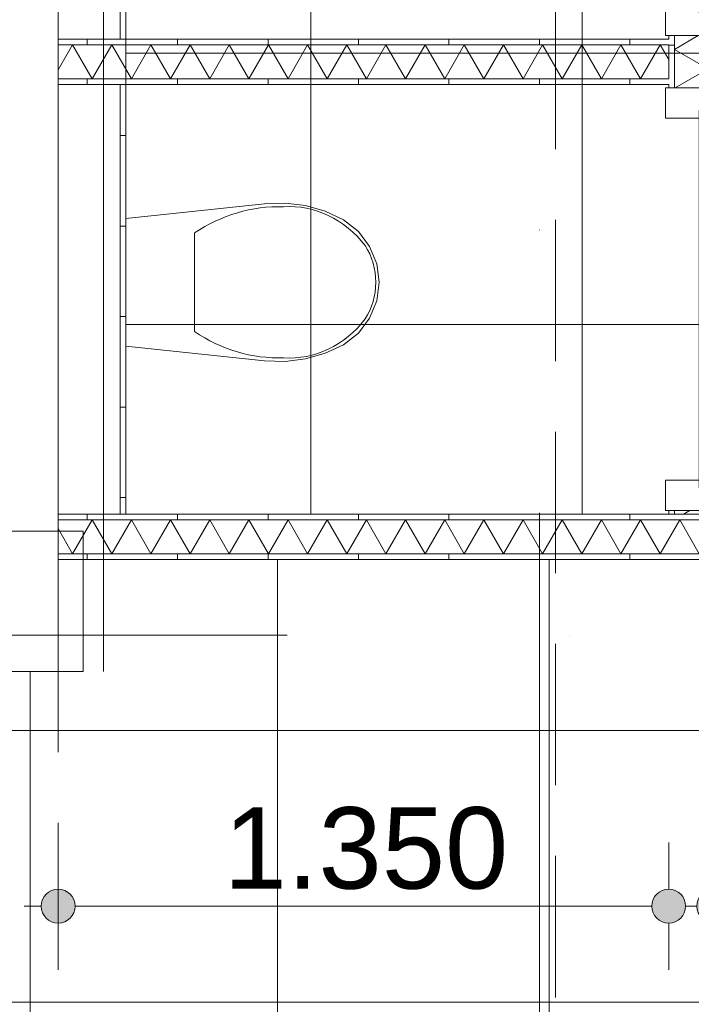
# Model space of a CAD drawing. Header units: millimetres. Extents: x -54205 to 99702, y -35458 to 70878.
# Tile 98 of 224: x 20451 to 21936, y 19280 to 21456. Entities that reach past the tile are written whole.
import ezdxf
from ezdxf.enums import TextEntityAlignment as Align

# ---------------------------------------------------------------- set-up
doc = ezdxf.new("R2010")
doc.units = ezdxf.units.MM
doc.header["$MEASUREMENT"] = 0
doc.linetypes.add('streep-punt', pattern=[2500, 1250, -625, 0, -625])
doc.linetypes.add('streeplijn', pattern=[468.700004, 312.5, -156.200004])
for name, color, linetype in [('21_1 C Buitenwanden', 7, 'Continuous'), ('22 NC Binnenwanden', 7, 'Continuous'), ('23 Vloeren', 7, 'Continuous'), ('28 Draagconstructies', 7, 'Continuous'), ('Maatvoering 1_ 100', 7, 'Continuous'), ('Maatvoering 1_ 100 2D arcering', 7, 'Continuous'), ('New_22 NC Binnenwanden', 7, 'Continuous'), ('New_22 NC Binnenwanden Deuren', 7, 'Continuous'), ('New_22 NC Binnenwanden Doorsnede-arcering', 7, 'Continuous'), ('New_22 NC Binnenwanden Laagscheidingslijnen', 7, 'Continuous'), ('New_65 WBDBO', 7, 'Continuous'), ('New_74 Sanitair', 7, 'Continuous'), ('New_Maatvoering 1_ 100', 7, 'Continuous'), ('New_Maatvoering 1_ 100 2D arcering', 7, 'Continuous'), ('New_Ruimtefuncties', 7, 'Continuous'), ('New_Ruimtefuncties Zone achtergrond', 7, 'Continuous'), ('New_Ruimtefuncties Zone omranding', 7, 'Continuous'), ('New_Ruimtefuncties Zone tekst', 7, 'Continuous'), ('Stramien', 7, 'Continuous')]:
    doc.layers.add(name, color=color, linetype=linetype)
doc.styles.add('GENERATED_STYLE_1', font='arial.ttf')
doc.styles.add('GENERATED_STYLE_2', font='arial.ttf')
doc.linetypes.add('BRA - WBDBO  30', pattern='A,0,[2,DO.110 Begane grond1.Shx,S=27.777778,R=0,X=0,Y=-1.22125e-15],-3500,0', length=3500)
doc.linetypes.add('BRA - WBDBO  60', pattern='A,0,[1,DO.110 Begane grond1.Shx,S=27.777778,R=0,X=0,Y=-1.22125e-15],-3500,0', length=3500)
doc.dimstyles.new('GENERATED_STYLE__2', dxfattribs={"dimtxt": 250, "dimasz": 142.5, "dimexe": 0.18, "dimexo": 0.0625, "dimgap": 0, "dimtad": 1, "dimtih": 1, "dimtoh": 1, "dimdec": 0, "dimzin": 0, "dimdsep": 46, "dimtxsty": 'GENERATED_STYLE_2', "dimblk": 'ARROWHEAD_11', "dimblk1": 'ARROWHEAD_11', "dimblk2": 'ARROWHEAD_11', "dimcen": 0.09, "dimse1": 1, "dimse2": 1, "dimclrd": 1, "dimclre": 1, "dimclrt": 2, "dimadec": 1, "dimazin": 0, "dimtfac": 1, "dimtdec": 4, "dimtmove": 0, "dimatfit": 3, "dimfxl": 1, "dimtolj": 1, "dimtzin": 0, "dimarcsym": 0})
doc.dimstyles.new('GENERATED_STYLE__4', dxfattribs={"dimtxt": 179.999995, "dimasz": 142.5, "dimexe": 0.18, "dimexo": 0.0625, "dimgap": 0, "dimtad": 1, "dimtih": 1, "dimtoh": 1, "dimdec": 0, "dimzin": 0, "dimdsep": 46, "dimtxsty": 'GENERATED_STYLE_1', "dimblk": 'ARROWHEAD_11', "dimblk1": 'ARROWHEAD_11', "dimblk2": 'ARROWHEAD_11', "dimcen": 0.09, "dimse1": 1, "dimse2": 1, "dimclrd": 1, "dimclre": 1, "dimclrt": 2, "dimadec": 1, "dimazin": 0, "dimtfac": 1, "dimtdec": 4, "dimtmove": 0, "dimatfit": 3, "dimfxl": 1, "dimtolj": 1, "dimtzin": 0, "dimarcsym": 0})
doc.dimstyles.new('GENERATED_STYLE__5', dxfattribs={"dimtxt": 250, "dimasz": 142.5, "dimexe": 0.18, "dimexo": 0.0625, "dimgap": 0, "dimtad": 1, "dimdec": 0, "dimzin": 0, "dimdsep": 46, "dimtxsty": 'GENERATED_STYLE_2', "dimblk": 'ARROWHEAD_11', "dimblk1": 'ARROWHEAD_11', "dimblk2": 'ARROWHEAD_11', "dimcen": 0.09, "dimse1": 1, "dimse2": 1, "dimclrd": 1, "dimclre": 1, "dimclrt": 2, "dimadec": 1, "dimazin": 0, "dimtfac": 1, "dimtdec": 4, "dimtmove": 0, "dimatfit": 3, "dimfxl": 1, "dimtolj": 1, "dimtzin": 0, "dimarcsym": 0})
pattern_1 = [(270, (0, 0), (200, 0), [])]
pattern_2 = [(180, (0, 0), (0, 200), [])]
pattern_3 = [(1e-14, (0, 0), (0, 200), [])]
pattern_4 = [(90, (0, 0), (-200, 0), [])]

# ---------------------------------------------------------------- blocks, each defined once
blk = doc.blocks.new('Slab_1_1', base_point=(-770, 5261.8))
at = {"layer": '23 Vloeren', "color": 255, "linetype": 'Continuous', "lineweight": 0, "flags": 128}
blk.add_lwpolyline([(-770, 5261.8), (-770, 20015.9), (20536, 20015.9), (20536, 22500.9), (20536, 49475.9), (29935.8, 49475.9), (29906, 27780.9), (29916.5, 25760.9), (32150, 25760.9), (32400, 25760.9), (32400, 27505.9), (54000, 27505.9), (54000, 20590.9), (56151.7, 20590.9), (57600, 20590.9), (57600, 10990.9), (33310.3, 10990.9), (32400, 10990.9), (32400, 10657.2), (21620, 10660.9), (21620, 3445.9), (21620, 3445.7), (100, 3445.7), (100, 5261.8)], close=True, dxfattribs=at)
blk = doc.blocks.new('Slab_3_1', base_point=(-770.1, 20015.8))
at = {"layer": '23 Vloeren', "color": 255, "linetype": 'streeplijn', "lineweight": 0, "flags": 128}
blk.add_lwpolyline([(-770.1, 20015.8), (17950, 20015.9), (17950, 19995.9), (18000, 19995.9), (18000, 17924.8), (20536, 17924.8), (20536, 22875.9), (21426, 22875.9), (22246, 22875.9), (23949, 22875.9), (23949, 27755.9), (22246, 27755.9), (22246, 27693.4), (21426, 27693.4), (21426, 27755.9), (20536, 27755.9), (20536, 49075.9), (20536, 55885.9), (27410, 55885.9), (28489.6, 55885.9), (29906, 55885.9), (29906, 41280.9), (29906, 27780.9), (29916.5, 25760.9), (32150, 25760.9), (32400, 25760.9), (32400, 27651.9), (54000, 27651.9), (54000, 20590.9), (56151.7, 20590.9), (57600, 20590.9), (57600, 10844.9), (33310.3, 10844.9), (33310.3, 10990.9), (32400, 10990.9), (32400, 9380.8), (32400, 3445.9), (25415, 3445.9), (21870, 3445.9), (21620, 3445.9), (21620, 3445.9), (100, 3445.9), (100, 5261.8), (-770.1, 5261.8)], close=True, dxfattribs=at)
blk = doc.blocks.new('toiletten_0.02_7_1', base_point=(22917.1, 21053.9))
at = {"layer": 'New_Ruimtefuncties Zone achtergrond', "linetype": 'Continuous', "lineweight": 0, "true_color": 0xbbc1c4}
h = blk.add_hatch(dxfattribs=at)
h.set_pattern_fill('950_Raster_600_0001', color=9, style=0, pattern_type=2)
h.set_pattern_definition([(0, (22294.5, 21382.16), (0, 600), []), (90, (22294.5, 21382.16), (-600, 0), [])])
h.paths.add_polyline_path([(20686, 20363.4), (23903, 20363.4), (23903, 22400.9), (22246, 22400.9), (22246, 22363.4), (21426, 22363.4), (21426, 22400.9), (20686, 22400.9)])
at = {"layer": 'New_Ruimtefuncties Zone omranding', "color": 2, "linetype": 'Continuous', "lineweight": 0, "flags": 128}
blk.add_lwpolyline([(20686, 20363.4), (23903, 20363.4), (23903, 22400.9), (22246, 22400.9), (22246, 22363.4), (21426, 22363.4), (21426, 22400.9), (20686, 22400.9)], close=True, dxfattribs=at)
at = {"layer": 'New_Ruimtefuncties Zone tekst', "color": 2, "lineweight": 0}
for tag, height, style, p in [('DUMMY_941', 180, 'GENERATED_STYLE_2', (23671.6, 21342.6)), ('perimeterCode', 150, 'GENERATED_STYLE_1', (22284.3, 20966.6)), ('ROOM_AREA', 150, 'GENERATED_STYLE_1', (22844.6, 20966.6)), ('DUMMY_942', 150, 'GENERATED_STYLE_1', (23245, 20966.6)), ('DUMMY_943', 100, 'GENERATED_STYLE_1', (23473.5, 20978))]:
    blk.add_attdef(tag, text='', height=height, dxfattribs=dict(at, style=style)).set_placement(p, align=Align.TOP_LEFT)
at = {"layer": 'New_Ruimtefuncties Zone tekst', "color": 2, "lineweight": 0, "style": 'GENERATED_STYLE_2'}
blk.add_attdef('ROOM_NUMBER', text='', height=180, dxfattribs=at).set_placement((22917.1, 21301.5), align=Align.TOP_CENTER)
blk = doc.blocks.new('entreegebied_0.01_11_1', base_point=(25358.5, 26181.9))
at = {"layer": 'New_Ruimtefuncties Zone achtergrond', "linetype": 'Continuous', "lineweight": 0, "true_color": 0xbbc1c4}
h = blk.add_hatch(dxfattribs=at)
h.set_pattern_fill('950_Raster_600_0001', color=9, style=0, pattern_type=2)
h.set_pattern_definition([(0, (25221, 25284.66), (0, 600), []), (90, (25221, 25284.66), (-600, 0), [])])
h.paths.add_polyline_path([(20591, 20015.9), (20360, 20015.9), (20360, 17924.1), (24003, 17924.6), (24003, 17728.4), (29929.2, 17728.2), (29929.2, 18150.9), (30357, 18150.9), (30357, 20300.9), (29906, 20300.9), (29906, 22500.9), (29006, 22500.9), (29006, 22375.9), (28206, 22375.9), (28206, 22455.9), (28206, 22795.9), (28206, 22875.9), (29006, 22875.9), (29006, 22750.9), (29906, 22750.9), (29906, 27755.9), (29726, 27755.9), (29726, 28155.9), (29906, 28155.9), (29906, 32123.4), (26606, 32123.4), (26606, 33023.4), (24113.8, 33023.4), (24113.8, 27780.9), (23955.4, 27780.9), (22246, 27780.9), (22246, 27693.4), (21426, 27693.4), (21426, 27833.1), (20536, 27833.1), (20536, 22750.9), (21426, 22750.9), (21426, 22888.4), (22246, 22888.4), (22246, 22500.9), (24003, 22500.9), (24003, 20263.4), (20591, 20263.4)])
h.paths.add_polyline_path([(28196, 27858.7), (28196, 28218.4), (29016, 28218.4), (29016, 27693.4), (28196, 27693.4)], flags=0)
at = {"layer": 'New_Ruimtefuncties Zone omranding', "color": 2, "linetype": 'Continuous', "lineweight": 0, "flags": 128}
blk.add_lwpolyline([(20536, 27833.1), (20536, 22750.9), (21426, 22750.9), (21426, 22888.4), (22246, 22888.4), (22246, 22500.9), (24003, 22500.9), (24003, 20263.4), (20591, 20263.4), (20591, 20015.9), (20360, 20015.9), (20360, 17924.1), (24003, 17924.6), (24003, 17728.4), (29929.2, 17728.2), (29929.2, 18150.9), (30357, 18150.9)], dxfattribs=at)
at = {"layer": 'New_Ruimtefuncties Zone tekst', "color": 2, "lineweight": 0}
for tag, height, style, p in [('DUMMY_941', 180, 'GENERATED_STYLE_2', (26401.3, 26470.7)), ('perimeterCode', 150, 'GENERATED_STYLE_1', (24619, 26094.6)), ('ROOM_AREA', 150, 'GENERATED_STYLE_1', (25179.3, 26094.6)), ('DUMMY_942', 150, 'GENERATED_STYLE_1', (25793.2, 26094.6)), ('DUMMY_943', 100, 'GENERATED_STYLE_1', (26021.7, 26106))]:
    blk.add_attdef(tag, text='', height=height, dxfattribs=dict(at, style=style)).set_placement(p, align=Align.TOP_LEFT)
at = {"layer": 'New_Ruimtefuncties Zone tekst', "color": 2, "lineweight": 0, "style": 'GENERATED_STYLE_2'}
blk.add_attdef('ROOM_NUMBER', text='', height=180, dxfattribs=at).set_placement((25358.5, 26429.5), align=Align.TOP_CENTER)
blk = doc.blocks.new('*X110')
at = {"layer": 'New_22 NC Binnenwanden Doorsnede-arcering', "color": 7, "linetype": 'Continuous', "lineweight": 0}
for p, q in [((20611.4, 20350.9), (20568.1, 20275.9)), ((20611.4, 20350.9), (20654.7, 20275.9)), ((20698, 20350.9), (20654.7, 20275.9)), ((20698, 20350.9), (20741.3, 20275.9)), ((20784.6, 20350.9), (20741.3, 20275.9)), ((20784.6, 20350.9), (20827.9, 20275.9)), ((20871.2, 20350.9), (20827.9, 20275.9)), ((20871.2, 20350.9), (20914.5, 20275.9)), ((20957.8, 20350.9), (20914.5, 20275.9)), ((20957.8, 20350.9), (21001.1, 20275.9)), ((21044.4, 20350.9), (21001.1, 20275.9)), ((21044.4, 20350.9), (21087.7, 20275.9)), ((21131, 20350.9), (21087.7, 20275.9)), ((21131, 20350.9), (21174.3, 20275.9)), ((21217.6, 20350.9), (21174.3, 20275.9)), ((21217.6, 20350.9), (21260.9, 20275.9)), ((21304.2, 20350.9), (21260.9, 20275.9)), ((21304.2, 20350.9), (21347.5, 20275.9)), ((21390.8, 20350.9), (21347.5, 20275.9)), ((21390.8, 20350.9), (21434.1, 20275.9)), ((21477.4, 20350.9), (21434.1, 20275.9)), ((21477.4, 20350.9), (21520.7, 20275.9)), ((21564, 20350.9), (21520.7, 20275.9)), ((21564, 20350.9), (21607.3, 20275.9)), ((21650.6, 20350.9), (21607.3, 20275.9)), ((21650.6, 20350.9), (21693.9, 20275.9)), ((21737.2, 20350.9), (21693.9, 20275.9)), ((21737.2, 20350.9), (21780.5, 20275.9)), ((21823.8, 20350.9), (21780.5, 20275.9)), ((21823.8, 20350.9), (21867.1, 20275.9)), ((21910.4, 20350.9), (21867.1, 20275.9)), ((21910.4, 20350.9), (21953.7, 20275.9)), ((20536, 20331.5), (20568.1, 20275.9))]:
    blk.add_line(p, q, dxfattribs=at)
blk = doc.blocks.new('Wall_6_1', base_point=(20536, 20263.4))
at = {"layer": 'New_22 NC Binnenwanden Doorsnede-arcering', "linetype": 'Continuous', "lineweight": 0, "true_color": 0x000000}
h = blk.add_hatch(dxfattribs=at)
h.set_pattern_fill('930_Lijnen_vert_200_0001', color=18, style=0, pattern_type=2)
h.set_pattern_definition(pattern_1)
h.paths.add_polyline_path([(20536, 20363.4), (20536, 20350.9), (22819, 20350.9), (22819, 20363.4)])
h = blk.add_hatch(dxfattribs=at)
h.set_pattern_fill('930_Lijnen_vert_200_0001', color=18, style=0, pattern_type=2)
h.set_pattern_definition(pattern_1)
h.paths.add_polyline_path([(22819, 20275.9), (20536, 20275.9), (20536, 20263.4), (22819, 20263.4)])
at = {"layer": 'New_22 NC Binnenwanden', "color": 1, "linetype": 'Continuous', "lineweight": 0, "flags": 128}
for points in [[(21886, 20363.4), (20536, 20363.4)], [(20536, 20363.4), (20536, 20350.9)], [(20536, 20350.9), (20536, 20275.9)], [(21973.5, 20363.4), (21898.5, 20363.4)], [(20536, 20275.9), (20536, 20263.4)], [(20536, 20263.4), (22819, 20263.4)]]:
    blk.add_lwpolyline(points, dxfattribs=at)
at = {"layer": 'New_22 NC Binnenwanden Laagscheidingslijnen', "color": 1, "linetype": 'Continuous', "lineweight": 0}
for p, q in [((22819, 20350.9), (20536, 20350.9)), ((20536, 20275.9), (22819, 20275.9))]:
    blk.add_line(p, q, dxfattribs=at)
at = {"layer": 'New_22 NC Binnenwanden', "color": 1, "lineweight": 0}
blk.add_blockref('*X110', (0, 0), dxfattribs=at)
blk = doc.blocks.new('Wall_19_1', base_point=(20591, 20015.9))
at = {"layer": '21_1 C Buitenwanden', "color": 1, "linetype": 'Continuous', "lineweight": 0, "flags": 128}
for points in [[(20591, 20325.9), (-1350, 20325.8)], [(20591, 20015.9), (20591, 20325.9)], [(20360, 20015.9), (20591, 20015.9)]]:
    blk.add_lwpolyline(points, dxfattribs=at)
blk = doc.blocks.new('D2 27_2')
at = {"layer": 'New_22 NC Binnenwanden Deuren', "color": 1, "linetype": 'Continuous', "lineweight": 0}
for p, q in [((-995, 0), (-995, 995)), ((995, 0), (995, 995)), ((-80, 443), (80, 603)), ((80, 443), (-80, 603)), ((0, -717), (0, 603)), ((-80, 243), (80, 403)), ((80, 243), (-80, 403)), ((-995, 0), (-1045, 0)), ((-1045, 0), (-1045, -114)), ((-1045, 0), (-1045, -100)), ((-1045, 0), (-1045, -100)), ((-995, -40), (-995, 0)), ((-895, 0), (-995, 0)), ((-995, 0), (-995, -40)), ((-895, -40), (-895, 0)), ((0, 0), (-100, 0)), ((-100, 0), (-100, -40)), ((0, 0), (100, 0)), ((0, -40), (0, 0)), ((0, -40), (0, 0)), ((100, 0), (100, -40)), ((895, -40), (895, 0)), ((895, 0), (995, 0)), ((1045, 0), (995, 0)), ((995, 0), (995, -40)), ((995, 0), (995, -40)), ((1045, -114), (1045, 0)), ((1045, 0), (1045, -100)), ((1045, 0), (1045, -100)), ((-100, -20), (-895, -20)), ((100, -20), (895, -20)), ((-978, -40), (-995, -40)), ((-995, -40), (-895, -40)), ((-978, -114), (-978, -40)), ((-100, -40), (0, -40)), ((100, -40), (0, -40)), ((995, -40), (895, -40)), ((995, -40), (978, -40)), ((978, -40), (978, -114)), ((-1045, -114), (-978, -114)), ((978, -114), (1045, -114)), ((-80, -357), (80, -517)), ((80, -357), (-80, -517)), ((-80, -557), (80, -717)), ((80, -557), (-80, -717))]:
    blk.add_line(p, q, dxfattribs=at)
at = {"layer": 'New_22 NC Binnenwanden Deuren', "color": 1, "linetype": 'Continuous', "lineweight": 0, "flags": 128}
for points in [[(-100, 0), (-895, 0), (-895, -20), (-100, -20)], [(100, 0), (895, 0), (895, -20), (100, -20)], [(-100, -20), (-895, -20), (-895, -40), (-100, -40)], [(100, -20), (895, -20), (895, -40), (100, -40)]]:
    blk.add_lwpolyline(points, close=True, dxfattribs=at)
at = {"layer": 'New_22 NC Binnenwanden Deuren', "color": 1, "linetype": 'Continuous', "lineweight": 0}
for centre, radius, start, end in [((-995, 0), 995, 0, 90), ((995, 0), 995, 90, 180), ((0, 159), 72, 270, 90), ((0, 15), 72, 90, 270), ((0, -129), 72, 270, 90), ((0, -273), 72, 90, 270)]:
    blk.add_arc(centre, radius, start, end, dxfattribs=at)
blk = doc.blocks.new('Wall_41_1', base_point=(20260, 20015.9))
at = {"layer": '22 NC Binnenwanden', "color": 1, "linetype": 'Continuous', "lineweight": 0}
for p, q in [((20260, 20015.3), (20360, 20015.3)), ((20260, 17925.3), (20360, 17925.3))]:
    blk.add_line(p, q, dxfattribs=at)
at = {"layer": '22 NC Binnenwanden', "color": 1, "linetype": 'Continuous', "lineweight": 0, "flags": 128}
for points in [[(20360, 20015.3), (20360, 20015.9)], [(20260, 17925.3), (20260, 17924.8)], [(20260, 17924.8), (20360, 17924.8)]]:
    blk.add_lwpolyline(points, dxfattribs=at)
at = {"layer": 'New_22 NC Binnenwanden Deuren', "color": 1, "linetype": 'Continuous', "lineweight": 0, "zscale": 1000, "rotation": 90}
blk.add_blockref('D2 27_2', (20260, 18970.3), dxfattribs=at)
blk = doc.blocks.new('Wall_122_1', base_point=(20536, 22750.9))
at = {"layer": '21_1 C Buitenwanden', "color": 1, "linetype": 'Continuous', "lineweight": 0, "flags": 128}
for points in [[(20536, 20325.9), (20536, 22500.9)], [(20296, 20325.9), (20536, 20325.9)]]:
    blk.add_lwpolyline(points, dxfattribs=at)
blk = doc.blocks.new('Wall_209_1', base_point=(20686, 22400.9))
at = {"layer": 'New_22 NC Binnenwanden Doorsnede-arcering', "linetype": 'Continuous', "lineweight": 0, "true_color": 0x000000}
h = blk.add_hatch(dxfattribs=at)
h.set_pattern_fill('930_Lijnen_vert_200_0001', color=18, style=0, pattern_type=2)
h.set_pattern_definition(pattern_2)
h.paths.add_polyline_path([(20686, 21413.4), (20686, 22400.9), (20673.5, 22400.9), (20673.5, 21413.4)])
at = {"layer": 'New_22 NC Binnenwanden', "color": 1, "linetype": 'Continuous', "lineweight": 0, "flags": 128}
for points in [[(20536, 22400.9), (20536, 21413.4)], [(20686, 22400.9), (20673.5, 22400.9)], [(20686, 21413.4), (20686, 22400.9)], [(20686, 21413.4), (20673.5, 21413.4)]]:
    blk.add_lwpolyline(points, dxfattribs=at)
at = {"layer": 'New_22 NC Binnenwanden Laagscheidingslijnen', "color": 1, "linetype": 'Continuous', "lineweight": 0}
blk.add_line((20673.5, 21413.4), (20673.5, 22400.9), dxfattribs=at)
blk = doc.blocks.new('*X532')
at = {"layer": 'New_22 NC Binnenwanden Doorsnede-arcering', "color": 7, "linetype": 'Continuous', "lineweight": 0}
blk.add_line((21919, 20363.4), (21932.8, 20371.4), dxfattribs=at)
blk = doc.blocks.new('*X533')
at = {"layer": 'New_22 NC Binnenwanden Doorsnede-arcering', "color": 7, "linetype": 'Continuous', "lineweight": 0}
for p, q in [((21898.5, 21390.8), (21951.5, 21421.4)), ((21898.5, 21390.8), (21973.5, 21347.5)), ((21900.6, 21305.4), (21973.5, 21347.5))]:
    blk.add_line(p, q, dxfattribs=at)
blk = doc.blocks.new('*X534')
at = {"layer": 'New_22 NC Binnenwanden Doorsnede-arcering', "color": 7, "linetype": 'Continuous', "lineweight": 0}
blk.add_line((21919.2, 22355.4), (21933.1, 22363.4), dxfattribs=at)
blk = doc.blocks.new('D1 27_10')
at = {"layer": 'New_22 NC Binnenwanden Deuren', "color": 1, "linetype": 'Continuous', "lineweight": 0}
for p, q in [((417, 0), (417, 834)), ((-417, 0), (-467, 0)), ((-467, 0), (-467, -114)), ((-417, -40), (-417, 0)), ((-417, 0), (417, 0)), ((-417, -40), (-417, 0)), ((467, 0), (417, 0)), ((417, 0), (417, -40)), ((417, 0), (417, -40)), ((467, -114), (467, 0)), ((-467, -7), (-467, -19.5)), ((-467, -7), (-467, -19.5)), ((-467, -19.5), (-467, -94.5)), ((-467, -19.5), (-467, -94.5)), ((467, -7), (467, -19.5)), ((467, -7), (467, -19.5)), ((467, -19.5), (467, -94.5)), ((467, -19.5), (467, -94.5)), ((-400, -40), (-417, -40)), ((417, -40), (-417, -40)), ((-400, -114), (-400, -40)), ((417, -40), (400, -40)), ((400, -40), (400, -114)), ((-467, -94.5), (-467, -107)), ((-467, -94.5), (-467, -107)), ((467, -94.5), (467, -107)), ((467, -94.5), (467, -107)), ((-467, -114), (-400, -114)), ((400, -114), (467, -114))]:
    blk.add_line(p, q, dxfattribs=at)
blk.add_arc((417, 0), 834, 90, 180, dxfattribs=at)
blk = doc.blocks.new('Wall_210_1', base_point=(21886, 22500.9))
at = {"layer": 'New_22 NC Binnenwanden Doorsnede-arcering', "linetype": 'Continuous', "lineweight": 0, "true_color": 0x000000}
h = blk.add_hatch(dxfattribs=at)
h.set_pattern_fill('930_Lijnen_vert_200_0001', color=18, style=0, pattern_type=2)
h.set_pattern_definition(pattern_3)
h.paths.add_polyline_path([(21886, 22363.4), (21886, 22355.4), (21898.5, 22355.4), (21898.5, 22363.4)])
h = blk.add_hatch(dxfattribs=at)
h.set_pattern_fill('930_Lijnen_vert_200_0001', color=18, style=0, pattern_type=2)
h.set_pattern_definition(pattern_3)
h.paths.add_polyline_path([(21973.5, 22355.4), (21986, 22355.4), (21986, 22363.4), (21973.5, 22363.4)])
h = blk.add_hatch(dxfattribs=at)
h.set_pattern_fill('930_Lijnen_vert_200_0001', color=18, style=0, pattern_type=2)
h.set_pattern_definition(pattern_3)
h.paths.add_polyline_path([(21886, 21421.4), (21886, 21305.4), (21898.5, 21305.4), (21898.5, 21421.4)])
h = blk.add_hatch(dxfattribs=at)
h.set_pattern_fill('930_Lijnen_vert_200_0001', color=18, style=0, pattern_type=2)
h.set_pattern_definition(pattern_3)
h.paths.add_polyline_path([(21973.5, 21305.4), (21986, 21305.4), (21986, 21421.4), (21973.5, 21421.4)])
h = blk.add_hatch(dxfattribs=at)
h.set_pattern_fill('930_Lijnen_vert_200_0001', color=18, style=0, pattern_type=2)
h.set_pattern_definition(pattern_3)
h.paths.add_polyline_path([(21886, 20371.4), (21886, 20363.4), (21898.5, 20363.4), (21898.5, 20371.4)])
h = blk.add_hatch(dxfattribs=at)
h.set_pattern_fill('930_Lijnen_vert_200_0001', color=18, style=0, pattern_type=2)
h.set_pattern_definition(pattern_3)
h.paths.add_polyline_path([(21973.5, 20371.4), (21973.5, 20363.4), (21986, 20363.4), (21986, 20371.4)])
at = {"layer": 'New_22 NC Binnenwanden', "color": 1, "linetype": 'Continuous', "lineweight": 0}
for p, q in [((21898.5, 22355.4), (21886, 22355.4)), ((21973.5, 22355.4), (21898.5, 22355.4)), ((21986, 22355.4), (21973.5, 22355.4)), ((21898.5, 21421.4), (21886, 21421.4)), ((21973.5, 21421.4), (21898.5, 21421.4)), ((21986, 21421.4), (21973.5, 21421.4)), ((21898.5, 21305.4), (21886, 21305.4)), ((21973.5, 21305.4), (21898.5, 21305.4)), ((21986, 21305.4), (21973.5, 21305.4)), ((21898.5, 20371.4), (21886, 20371.4)), ((21973.5, 20371.4), (21898.5, 20371.4)), ((21986, 20371.4), (21973.5, 20371.4))]:
    blk.add_line(p, q, dxfattribs=at)
at = {"layer": 'New_22 NC Binnenwanden', "color": 1, "linetype": 'Continuous', "lineweight": 0, "flags": 128}
for points in [[(21886, 22363.4), (21886, 22355.4)], [(21986, 22355.4), (21986, 22363.4)], [(21886, 21421.4), (21886, 21413.4)], [(21986, 21305.4), (21986, 21421.4)], [(21886, 21400.9), (21886, 21325.9)], [(21886, 21313.4), (21886, 21305.4)], [(21886, 20371.4), (21886, 20363.4)], [(21986, 20363.4), (21986, 20371.4)], [(21898.5, 20363.4), (21973.5, 20363.4)]]:
    blk.add_lwpolyline(points, dxfattribs=at)
at = {"layer": 'New_22 NC Binnenwanden Laagscheidingslijnen', "color": 1, "linetype": 'Continuous', "lineweight": 0}
for p, q in [((21898.5, 22363.4), (21898.5, 22355.4)), ((21973.5, 22355.4), (21973.5, 22363.4)), ((21898.5, 21421.4), (21898.5, 21305.4)), ((21973.5, 21305.4), (21973.5, 21421.4)), ((21898.5, 20371.4), (21898.5, 20363.4)), ((21973.5, 20363.4), (21973.5, 20371.4))]:
    blk.add_line(p, q, dxfattribs=at)
at = {"layer": 'New_22 NC Binnenwanden', "color": 1, "lineweight": 0}
for name in ['*X534', '*X533', '*X532']:
    blk.add_blockref(name, (0, 0), dxfattribs=at)
at = {"layer": 'New_22 NC Binnenwanden Deuren', "color": 1, "linetype": 'Continuous', "lineweight": 0, "xscale": -1, "zscale": 1000, "rotation": 270}
for p in [(21993, 21888.4), (21993, 20838.4)]:
    blk.add_blockref('D1 27_10', p, dxfattribs=at)
blk = doc.blocks.new('*X538')
at = {"layer": 'New_22 NC Binnenwanden Doorsnede-arcering', "color": 7, "linetype": 'Continuous', "lineweight": 0}
for p, q in [((20536, 21345.3), (20568.1, 21400.9)), ((20611.4, 21325.9), (20568.1, 21400.9)), ((20611.4, 21325.9), (20654.7, 21400.9)), ((20698, 21325.9), (20654.7, 21400.9)), ((20698, 21325.9), (20741.3, 21400.9)), ((20784.6, 21325.9), (20741.3, 21400.9)), ((20784.6, 21325.9), (20827.9, 21400.9)), ((20871.2, 21325.9), (20827.9, 21400.9)), ((20871.2, 21325.9), (20914.5, 21400.9)), ((20957.8, 21325.9), (20914.5, 21400.9)), ((20957.8, 21325.9), (21001.1, 21400.9)), ((21044.4, 21325.9), (21001.1, 21400.9)), ((21044.4, 21325.9), (21087.7, 21400.9)), ((21131, 21325.9), (21087.7, 21400.9)), ((21131, 21325.9), (21174.3, 21400.9)), ((21217.6, 21325.9), (21174.3, 21400.9)), ((21217.6, 21325.9), (21260.9, 21400.9)), ((21304.2, 21325.9), (21260.9, 21400.9)), ((21304.2, 21325.9), (21347.5, 21400.9)), ((21390.8, 21325.9), (21347.5, 21400.9)), ((21390.8, 21325.9), (21434.1, 21400.9)), ((21477.4, 21325.9), (21434.1, 21400.9)), ((21477.4, 21325.9), (21520.7, 21400.9)), ((21564, 21325.9), (21520.7, 21400.9)), ((21564, 21325.9), (21607.3, 21400.9)), ((21650.6, 21325.9), (21607.3, 21400.9)), ((21650.6, 21325.9), (21693.9, 21400.9)), ((21737.2, 21325.9), (21693.9, 21400.9)), ((21737.2, 21325.9), (21780.5, 21400.9)), ((21823.8, 21325.9), (21780.5, 21400.9)), ((21823.8, 21325.9), (21867.1, 21400.9)), ((21886, 21368.2), (21867.1, 21400.9))]:
    blk.add_line(p, q, dxfattribs=at)
blk = doc.blocks.new('Wall_211_1', base_point=(20536, 21363.4))
at = {"layer": 'New_22 NC Binnenwanden Doorsnede-arcering', "linetype": 'Continuous', "lineweight": 0, "true_color": 0x000000}
h = blk.add_hatch(dxfattribs=at)
h.set_pattern_fill('930_Lijnen_vert_200_0001', color=18, style=0, pattern_type=2)
h.set_pattern_definition(pattern_4)
h.paths.add_polyline_path([(21886, 21413.4), (20536, 21413.4), (20536, 21400.9), (21886, 21400.9)])
h = blk.add_hatch(dxfattribs=at)
h.set_pattern_fill('930_Lijnen_vert_200_0001', color=18, style=0, pattern_type=2)
h.set_pattern_definition(pattern_4)
h.paths.add_polyline_path([(20536, 21313.4), (21886, 21313.4), (21886, 21325.9), (20536, 21325.9)])
at = {"layer": 'New_22 NC Binnenwanden', "color": 1, "linetype": 'Continuous', "lineweight": 0, "flags": 128}
for points in [[(21886, 21413.4), (20536, 21413.4)], [(20536, 21413.4), (20536, 21313.4)], [(21886, 21325.9), (21886, 21400.9)], [(20536, 21313.4), (21886, 21313.4)]]:
    blk.add_lwpolyline(points, dxfattribs=at)
at = {"layer": 'New_22 NC Binnenwanden Laagscheidingslijnen', "color": 1, "linetype": 'Continuous', "lineweight": 0}
for p, q in [((21886, 21400.9), (20536, 21400.9)), ((20536, 21325.9), (21886, 21325.9))]:
    blk.add_line(p, q, dxfattribs=at)
at = {"layer": 'New_22 NC Binnenwanden', "color": 1, "lineweight": 0}
blk.add_blockref('*X538', (0, 0), dxfattribs=at)
blk = doc.blocks.new('Wall_212_1', base_point=(20686, 21313.4))
at = {"layer": 'New_22 NC Binnenwanden Doorsnede-arcering', "linetype": 'Continuous', "lineweight": 0, "true_color": 0x000000}
h = blk.add_hatch(dxfattribs=at)
h.set_pattern_fill('930_Lijnen_vert_200_0001', color=18, style=0, pattern_type=2)
h.set_pattern_definition(pattern_2)
h.paths.add_polyline_path([(20686, 20363.4), (20686, 21313.4), (20673.5, 21313.4), (20673.5, 20363.4)])
at = {"layer": 'New_22 NC Binnenwanden', "color": 1, "linetype": 'Continuous', "lineweight": 0, "flags": 128}
for points in [[(20536, 21313.4), (20536, 20363.4)], [(20686, 21313.4), (20673.5, 21313.4)], [(20686, 20363.4), (20686, 21313.4)], [(20686, 20363.4), (20673.5, 20363.4)]]:
    blk.add_lwpolyline(points, dxfattribs=at)
at = {"layer": 'New_22 NC Binnenwanden Laagscheidingslijnen', "color": 1, "linetype": 'Continuous', "lineweight": 0}
blk.add_line((20673.5, 20363.4), (20673.5, 21313.4), dxfattribs=at)
blk = doc.blocks.new('Standard grid marker_2')
at = {"layer": 'Stramien', "color": 1, "linetype": 'streep-punt', "lineweight": 0}
blk.add_line((1000, 0), (37608.9, 0), dxfattribs=at)
at = {"layer": 'Stramien', "color": 2, "lineweight": 0, "style": 'GENERATED_STYLE_1'}
blk.add_attdef('AC_MarkerText_1', text='', height=350, dxfattribs=at).set_placement((-500, 175), align=Align.TOP_CENTER)
blk = doc.blocks.new('Standard grid marker')
at = {"layer": 'Stramien', "color": 1, "linetype": 'streep-punt', "lineweight": 0}
blk.add_line((1000, 0), (61400.2, 0), dxfattribs=at)
at = {"layer": 'Stramien', "color": 2, "lineweight": 0, "style": 'GENERATED_STYLE_1'}
for tag, p in [('AC_MarkerText_1_0', (-245, -80)), ('AC_MarkerText_1_1', (63155.2, -80))]:
    blk.add_attdef(tag, text='', height=350, rotation=270, dxfattribs=at).set_placement(p, align=Align.TOP_CENTER)
blk = doc.blocks.new('Toilet 27')
at = {"layer": 'New_74 Sanitair', "color": 1, "linetype": 'Continuous', "lineweight": 0}
for p, q in [((0, -151.4), (-108.9, -151.4)), ((108.9, -151.4), (0, -151.4))]:
    blk.add_line(p, q, dxfattribs=at)
at = {"layer": 'New_74 Sanitair', "color": 1, "linetype": 'Continuous', "lineweight": 0, "flags": 128}
blk.add_lwpolyline([(-169.4, -396.7), (-157, -440.3), (-138, -481.3), (-112.4, -513.9), (-79.4, -538.8), (-41, -554.6), (0, -560), (41, -554.6), (79.4, -538.8), (112.4, -513.9), (138, -481.3), (157, -440.3), (169.4, -396.7), (174.9, -351.8), (173.3, -306.6), (141, 0), (-141, 0), (-173.3, -306.6), (-174.9, -351.8)], close=True, dxfattribs=at)
at = {"layer": 'New_74 Sanitair', "color": 1, "linetype": 'Continuous', "lineweight": 0}
for centre, major_axis, start_param, end_param in [((258.1, -339.4), (425.3, 0), 2.612188, 3.165208), ((-258.1, -339.4), (425.3, 0), 6.259567, 6.812588), ((89.5, -360.8), (256.9, 0), 3.085861, 3.98645), ((-89.5, -360.8), (256.9, 0), 5.438324, 6.338913), ((0.8, -431.2), (138.5, 0), 4.079884, 4.706528), ((-0.8, -431.2), (138.5, 0), 4.71825, 5.344894)]:
    blk.add_ellipse(centre, major_axis=major_axis, ratio=0.875546, start_param=start_param, end_param=end_param, dxfattribs=at)
blk = doc.blocks.new('Beam_3_1', base_point=(21836, 22625.9))
at = {"layer": '28 Draagconstructies', "color": 9, "linetype": 'streeplijn', "lineweight": 0}
blk.add_line((21636, 22420.1), (21636, 17565.9), dxfattribs=at)
blk = doc.blocks.new('*D1133')
at = {"layer": 'Maatvoering 1_ 100 2D arcering', "linetype": 'Continuous', "lineweight": 0}
for points in [[(64027.5, 56125.9), (64030.4, 56111.6), (64038.5, 56099.4), (64050.6, 56091.3), (64065, 56088.4), (64079.4, 56091.3), (64091.5, 56099.4), (64099.6, 56111.6), (64102.5, 56125.9), (64099.6, 56140.3), (64091.5, 56152.4), (64079.4, 56160.6), (64065, 56163.4), (64050.6, 56160.6), (64038.5, 56152.4), (64030.4, 56140.3)], [(64027.5, 3115.7), (64030.4, 3101.3), (64038.5, 3089.2), (64050.6, 3081), (64065, 3078.2), (64079.4, 3081), (64091.5, 3089.2), (64099.6, 3101.3), (64102.5, 3115.7), (64099.6, 3130), (64091.5, 3142.2), (64079.4, 3150.3), (64065, 3153.2), (64050.6, 3150.3), (64038.5, 3142.2), (64030.4, 3130)]]:
    blk.add_hatch(color=1, dxfattribs=at).paths.add_polyline_path(points)
at = {"layer": 'Maatvoering 1_ 100', "color": 1, "linetype": 'Continuous', "lineweight": 0}
for p, q in [((64065, 56163.4), (64065, 56200.9)), ((64027.5, 56125.9), (63924.4, 56125.9)), ((64205.6, 56125.9), (64102.5, 56125.9)), ((64065, 3153.2), (64065, 56088.4)), ((64027.5, 3115.7), (63924.4, 3115.7)), ((64205.6, 3115.7), (64102.5, 3115.7)), ((64065, 3040.7), (64065, 3078.2))]:
    blk.add_line(p, q, dxfattribs=at)
for centre in [(64065, 56125.9), (64065, 3115.7)]:
    blk.add_circle(centre, 37.5, dxfattribs=at)
at = {"layer": 'Maatvoering 1_ 100', "color": 2, "lineweight": 0, "insert": (64015, 29096.5), "char_height": 250, "attachment_point": 7, "rotation": 90, "style": 'GENERATED_STYLE_2'}
blk.add_mtext('\\A1;{\\pql;\\fArial|b1|i0|c0|p0;\\W1.000000;53.010}', dxfattribs=at)
blk = doc.blocks.new('ARROWHEAD_11')
at = {"color": 0, "linetype": 'Continuous', "lineweight": 0}
blk.add_line((0, 0), (-1, 0), dxfattribs=at)
at = {"color": 0, "linetype": 'Continuous', "lineweight": 0, "const_width": 0.25, "flags": 128}
blk.add_lwpolyline([(-0.125, 0, 1), (0.125, 0, 1)], format="xyb", close=True, dxfattribs=at)
blk = doc.blocks.new('*D1156')
at = {"layer": 'Maatvoering 1_ 100 2D arcering', "linetype": 'Continuous', "lineweight": 0}
for points in [[(-1137.5, 60015.9), (-1134.7, 60001.6), (-1126.6, 59989.4), (-1114.4, 59981.3), (-1100, 59978.4), (-1085.7, 59981.3), (-1073.5, 59989.4), (-1065.4, 60001.6), (-1062.5, 60015.9), (-1065.4, 60030.3), (-1073.5, 60042.4), (-1085.7, 60050.6), (-1100, 60053.4), (-1114.4, 60050.6), (-1126.6, 60042.4), (-1134.7, 60030.3)], [(57892.5, 60015.9), (57895.4, 60001.6), (57903.5, 59989.4), (57915.6, 59981.3), (57930, 59978.4), (57944.4, 59981.3), (57956.5, 59989.4), (57964.6, 60001.6), (57967.5, 60015.9), (57964.6, 60030.3), (57956.5, 60042.4), (57944.4, 60050.6), (57930, 60053.4), (57915.6, 60050.6), (57903.5, 60042.4), (57895.4, 60030.3)]]:
    blk.add_hatch(color=1, dxfattribs=at).paths.add_polyline_path(points)
at = {"layer": 'Maatvoering 1_ 100', "color": 1, "linetype": 'Continuous', "lineweight": 0}
for p, q in [((57930, 60053.4), (57930, 60156.5)), ((-1062.5, 60015.9), (57892.5, 60015.9)), ((57967.5, 60015.9), (58005, 60015.9)), ((57930, 59875.3), (57930, 59978.4))]:
    blk.add_line(p, q, dxfattribs=at)
blk.add_circle((57930, 60015.9), 37.5, dxfattribs=at)
at = {"layer": 'Maatvoering 1_ 100', "color": 2, "lineweight": 0, "insert": (27890.6, 60065.9), "char_height": 250, "attachment_point": 7, "style": 'GENERATED_STYLE_2'}
blk.add_mtext('\\A1;{\\pql;\\fArial|b1|i0|c0|p0;\\W1.000000;59.030}', dxfattribs=at)
blk = doc.blocks.new('*D1309')
at = {"layer": 'New_Maatvoering 1_ 100 2D arcering', "linetype": 'Continuous', "lineweight": 0}
for points in [[(20553.5, 19095.9), (20556.4, 19081.6), (20564.5, 19069.4), (20576.6, 19061.3), (20591, 19058.4), (20605.4, 19061.3), (20617.5, 19069.4), (20625.6, 19081.6), (20628.5, 19095.9), (20625.6, 19110.3), (20617.5, 19122.4), (20605.4, 19130.6), (20591, 19133.4), (20576.6, 19130.6), (20564.5, 19122.4), (20556.4, 19110.3)], [(23965.5, 19095.9), (23968.4, 19081.6), (23976.5, 19069.4), (23988.6, 19061.3), (24003, 19058.4), (24017.4, 19061.3), (24029.5, 19069.4), (24037.6, 19081.6), (24040.5, 19095.9), (24037.6, 19110.3), (24029.5, 19122.4), (24017.4, 19130.6), (24003, 19133.4), (23988.6, 19130.6), (23976.5, 19122.4), (23968.4, 19110.3)]]:
    blk.add_hatch(color=1, dxfattribs=at).paths.add_polyline_path(points)
at = {"layer": 'New_Maatvoering 1_ 100', "color": 1, "linetype": 'Continuous', "lineweight": 0}
for p, q in [((20591, 19133.4), (20591, 19236.5)), ((24003, 19133.4), (24003, 19236.5)), ((20516, 19095.9), (20553.5, 19095.9)), ((20628.5, 19095.9), (23965.5, 19095.9)), ((20591, 18955.3), (20591, 19058.4)), ((24003, 18955.3), (24003, 19058.4))]:
    blk.add_line(p, q, dxfattribs=at)
for centre in [(20591, 19095.9), (24003, 19095.9)]:
    blk.add_circle(centre, 37.5, dxfattribs=at)
at = {"layer": 'New_Maatvoering 1_ 100', "color": 2, "lineweight": 0, "insert": (21988.1, 19131.9), "char_height": 180, "attachment_point": 7, "style": 'GENERATED_STYLE_1'}
blk.add_mtext('\\A1;{\\pql;\\fArial|b0|i0|c0|p0;\\W1.000000;3.412}', dxfattribs=at)
blk = doc.blocks.new('*D1363')
at = {"layer": 'New_Maatvoering 1_ 100 2D arcering', "linetype": 'Continuous', "lineweight": 0}
for points in [[(20498.5, 19497.1), (20501.4, 19482.7), (20509.5, 19470.5), (20521.6, 19462.4), (20536, 19459.6), (20550.4, 19462.4), (20562.5, 19470.5), (20570.6, 19482.7), (20573.5, 19497.1), (20570.6, 19511.4), (20562.5, 19523.6), (20550.4, 19531.7), (20536, 19534.6), (20521.6, 19531.7), (20509.5, 19523.6), (20501.4, 19511.4)], [(21848.5, 19497.1), (21851.4, 19482.7), (21859.5, 19470.5), (21871.6, 19462.4), (21886, 19459.6), (21900.4, 19462.4), (21912.5, 19470.5), (21920.6, 19482.7), (21923.5, 19497.1), (21920.6, 19511.4), (21912.5, 19523.6), (21900.4, 19531.7), (21886, 19534.6), (21871.6, 19531.7), (21859.5, 19523.6), (21851.4, 19511.4)]]:
    blk.add_hatch(color=1, dxfattribs=at).paths.add_polyline_path(points)
at = {"layer": 'New_Maatvoering 1_ 100', "color": 1, "linetype": 'Continuous', "lineweight": 0}
for p, q in [((20536, 19534.6), (20536, 19637.7)), ((21886, 19534.6), (21886, 19637.7)), ((20461, 19497.1), (20498.5, 19497.1)), ((20573.5, 19497.1), (21848.5, 19497.1)), ((20536, 19356.4), (20536, 19459.6)), ((21886, 19356.4), (21886, 19459.6))]:
    blk.add_line(p, q, dxfattribs=at)
for centre in [(20536, 19497.1), (21886, 19497.1)]:
    blk.add_circle(centre, 37.5, dxfattribs=at)
at = {"layer": 'New_Maatvoering 1_ 100', "color": 2, "lineweight": 0, "insert": (20902.1, 19533.1), "char_height": 180, "attachment_point": 7, "style": 'GENERATED_STYLE_1'}
blk.add_mtext('\\A1;{\\pql;\\fArial|b0|i0|c0|p0;\\W1.000000;1.350}', dxfattribs=at)
blk = doc.blocks.new('*D1364')
at = {"layer": 'New_Maatvoering 1_ 100 2D arcering', "linetype": 'Continuous', "lineweight": 0}
for points in [[(21848.5, 19497.1), (21851.4, 19482.7), (21859.5, 19470.5), (21871.6, 19462.4), (21886, 19459.6), (21900.4, 19462.4), (21912.5, 19470.5), (21920.6, 19482.7), (21923.5, 19497.1), (21920.6, 19511.4), (21912.5, 19523.6), (21900.4, 19531.7), (21886, 19534.6), (21871.6, 19531.7), (21859.5, 19523.6), (21851.4, 19511.4)], [(21948.5, 19497.1), (21951.4, 19482.7), (21959.5, 19470.5), (21971.6, 19462.4), (21986, 19459.6), (22000.4, 19462.4), (22012.5, 19470.5), (22020.6, 19482.7), (22023.5, 19497.1), (22020.6, 19511.4), (22012.5, 19523.6), (22000.4, 19531.7), (21986, 19534.6), (21971.6, 19531.7), (21959.5, 19523.6), (21951.4, 19511.4)]]:
    blk.add_hatch(color=1, dxfattribs=at).paths.add_polyline_path(points)
at = {"layer": 'New_Maatvoering 1_ 100', "color": 1, "linetype": 'Continuous', "lineweight": 0}
for p, q in [((21886, 19534.6), (21886, 19637.7)), ((21986, 19534.6), (21986, 19637.7)), ((21923.5, 19497.1), (21948.5, 19497.1)), ((21886, 19356.4), (21886, 19459.6)), ((21986, 19356.4), (21986, 19459.6))]:
    blk.add_line(p, q, dxfattribs=at)
for centre in [(21886, 19497.1), (21986, 19497.1)]:
    blk.add_circle(centre, 37.5, dxfattribs=at)

msp = doc.modelspace()

# ---------------------------------------------------------------- linework, layer by layer
at = {"layer": 'New_65 WBDBO', "color": 1, "linetype": 'BRA - WBDBO  30', "lineweight": 0}
msp.add_lwpolyline([(20636, 20015.9), (20636, 27830.9)], dxfattribs=at)
at = {"layer": 'New_65 WBDBO', "color": 94, "linetype": 'BRA - WBDBO  60', "lineweight": 0}
msp.add_lwpolyline([(20474, 20015.9), (20474, 18024.8), (20691, 18024.8), (20691, 16149.4), (23803, 16149.4), (23803, 17828.4), (29829.2, 17828.4), (29829.2, 18250.9), (30257, 18250.9), (30257, 20200.9), (29806, 20200.9), (29806, 25860.9)], dxfattribs=at)
at = {"layer": 'New_Ruimtefuncties Zone omranding', "color": 9, "linetype": 'Continuous', "lineweight": 0, "true_color": 0xbbc1c4, "flags": 128}
msp.add_lwpolyline([(20536, 27833.1), (20536, 22750.9), (21426, 22750.9), (21426, 22888.4), (22246, 22888.4), (22246, 22500.9), (24003, 22500.9), (24003, 20263.4), (20591, 20263.4), (20591, 20015.9), (20360, 20015.9), (20360, 17924.1), (24003, 17924.6), (24003, 17728.4), (29929.2, 17728.2), (29929.2, 18150.9), (30357, 18150.9)], dxfattribs=at)
msp.add_lwpolyline([(20686, 20363.4), (23903, 20363.4), (23903, 22400.9), (22246, 22400.9), (22246, 22363.4), (21426, 22363.4), (21426, 22400.9), (20686, 22400.9)], close=True, dxfattribs=at)

# ---------------------------------------------------------------- block references
at = {"layer": '21_1 C Buitenwanden', "color": 1, "lineweight": 0}
for name, p in [('Wall_122_1', (20536, 22750.9)), ('Wall_19_1', (20591, 20015.9))]:
    msp.add_blockref(name, p, dxfattribs=at)
at = {"layer": '22 NC Binnenwanden', "color": 1, "lineweight": 0}
msp.add_blockref('Wall_41_1', (20260, 20015.9), dxfattribs=at)
at = {"layer": '23 Vloeren', "color": 255, "linetype": 'Continuous', "lineweight": 0}
for name, p in [('Slab_3_1', (-770.1, 20015.8)), ('Slab_1_1', (-770, 5261.8))]:
    msp.add_blockref(name, p, dxfattribs=at)
at = {"layer": '28 Draagconstructies', "color": 9, "lineweight": 0}
msp.add_blockref('Beam_3_1', (21836, 22625.9), dxfattribs=at)
at = {"layer": 'New_22 NC Binnenwanden', "color": 1, "lineweight": 0}
for name, p in [('Wall_209_1', (20686, 22400.9)), ('Wall_210_1', (21886, 22500.9)), ('Wall_211_1', (20536, 21363.4)), ('Wall_212_1', (20686, 21313.4)), ('Wall_6_1', (20536, 20263.4))]:
    msp.add_blockref(name, p, dxfattribs=at)
at = {"layer": 'New_74 Sanitair', "color": 1, "linetype": 'Continuous', "lineweight": 0, "zscale": 1000, "rotation": 90}
msp.add_blockref('Toilet 27', (20686, 20875.9), dxfattribs=at)
at = {"layer": 'New_Ruimtefuncties', "color": 2, "linetype": 'Continuous', "lineweight": 0}
for name, p in [('entreegebied_0.01_11_1', (25358.5, 26181.9)), ('toiletten_0.02_7_1', (22917.1, 21053.9))]:
    msp.add_blockref(name, p, dxfattribs=at)
at = {"layer": 'Stramien', "color": 1, "linetype": 'Continuous', "lineweight": 0, "zscale": 1000, "rotation": 90}
msp.add_blockref('Standard grid marker', (21600, -1884.3), dxfattribs=at)
at = {"layer": 'Stramien', "color": 1, "linetype": 'Continuous', "lineweight": 0, "zscale": 1000}
msp.add_blockref('Standard grid marker_2', (-6208.9, 20095.9), dxfattribs=at)

# ---------------------------------------------------------------- dimensions: what is measured, and where the dimension line sits
at = {"layer": 'Maatvoering 1_ 100', "color": 1, "linetype": 'Continuous', "lineweight": 0}
dim = msp.add_linear_dim(base=(57930, 60015.9), p1=(-1100, 4931.8), p2=(57930, 10660.9), dimstyle='GENERATED_STYLE__2', dxfattribs=at)
dim.commit()
dim.dimension.update_dxf_attribs({"geometry": '*D1156', "text_midpoint": (28404.6, 60190.9), "dimtype": 160})
dim = msp.add_linear_dim(base=(64065, 56125.9), p1=(-230, 3115.7), p2=(30146, 56125.9), angle=90, dimstyle='GENERATED_STYLE__5', dxfattribs=at)
dim.commit()
dim.dimension.update_dxf_attribs({"geometry": '*D1133', "text_midpoint": (63890, 29610.4), "dimtype": 160, "text_rotation": 90})
at = {"layer": 'New_Maatvoering 1_ 100', "color": 1, "linetype": 'Continuous', "lineweight": 0}
for base, p1, p2, picture, middle in [((21886, 19497.1), (20536, 20325.9), (21886, 21382.2), '*D1363', (21203.6, 19623.1)), ((21986, 19497.1), (21886, 21382.2), (21986, 21382.2), '*D1364', (22229, 19623.1)), ((24003, 19095.9), (20591, 17824.8), (24003, 17924.8), '*D1309', (22289.6, 19221.9))]:
    dim = msp.add_linear_dim(base=base, p1=p1, p2=p2, dimstyle='GENERATED_STYLE__4', dxfattribs=at)
    dim.commit()
    dim.dimension.update_dxf_attribs({"geometry": picture, "text_midpoint": middle, "dimtype": 160})

doc.saveas('drawing.dxf')
